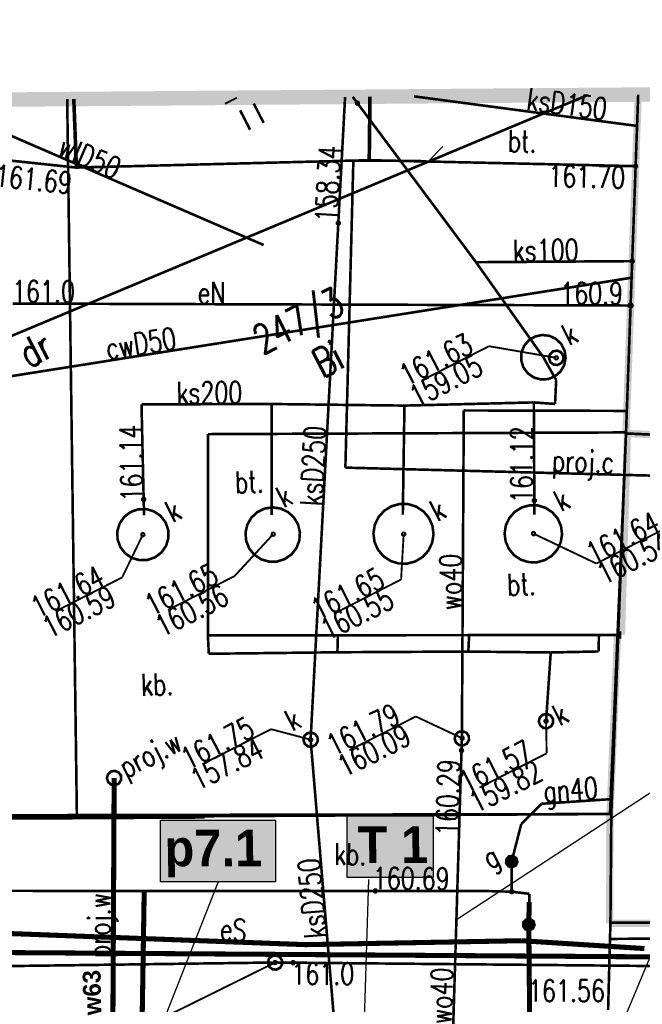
# Model space of a CAD drawing. Extents: x 0 to 7432618, y -40 to 5712028.
# Tile 79 of 165: x 7431281 to 7431302, y 5711664 to 5711698. Entities that reach past the tile are written whole.
import ezdxf
from ezdxf.enums import TextEntityAlignment as Align

# ---------------------------------------------------------------- set-up
doc = ezdxf.new("R2010")
doc.units = 0
doc.header["$MEASUREMENT"] = 0
for name, pattern in [('0', [1.5, 1, -0.5]), ('2218', [1, 0.5, -0.5]), ('3901', [0]), ('5102', [0])]:
    doc.linetypes.add(name, pattern=pattern)
for name, color, linetype in [('Dzialki', 7, 'Continuous'), ('EGBB_L_0', 7, 'Continuous'), ('Numery_dzialek', 7, 'Continuous'), ('OTK_E_T_3', 7, 'Continuous'), ('OTK_L_1', 7, 'Continuous'), ('OTK_L_2', 7, 'Continuous'), ('OTK_L_4', 7, 'Continuous'), ('OTO_L_0', 7, 'Continuous'), ('OTR_T_0', 7, 'Continuous'), ('OTZ_L_3', 7, 'Continuous'), ('P_SUCP_E_T_0', 7, 'Continuous'), ('P_SUCP_L_0', 7, 'Continuous'), ('P_SUL_L_1', 7, 'Continuous'), ('P_SUP_E_T_1', 7, 'Continuous'), ('P_SUP_T_0', 7, 'Continuous'), ('P_SUWP_E_T_0', 7, 'Continuous'), ('P_SUWP_L_0', 7, 'Continuous'), ('rysunek', 7, 'Continuous'), ('SUCP_E_T_0', 7, 'Continuous'), ('SUCP_L_0', 7, 'Continuous'), ('SUEP_E_T_0', 7, 'Continuous'), ('SUEP_L_0', 7, 'Continuous'), ('SUER_T_0', 7, 'Continuous'), ('SUG_E_T_4', 7, 'Continuous'), ('SUG_T_2', 7, 'Continuous'), ('SUGP_E_T_0', 7, 'Continuous'), ('SUGP_L_0', 7, 'Continuous'), ('SUGR_T_0', 7, 'Continuous'), ('SUK_E_T_4', 7, 'Continuous'), ('SUK_L_5', 7, 'Continuous'), ('SUK_T_3', 7, 'Continuous'), ('SUKP_E_T_0', 7, 'Continuous'), ('SUKP_L_0', 7, 'Continuous'), ('SUKR_T_0', 7, 'Continuous'), ('SUL_L_1', 7, 'Continuous'), ('SUP_E_T_1', 7, 'Continuous'), ('SUP_L_1', 7, 'Continuous'), ('SUP_T_0', 7, 'Continuous'), ('SUP_T_4', 7, 'Continuous'), ('SUTP_L_0', 7, 'Continuous'), ('SUTR_T_0', 7, 'Continuous'), ('SUWP_E_T_0', 7, 'Continuous'), ('SUWP_L_0', 7, 'Continuous'), ('SUWR_T_0', 7, 'Continuous'), ('Uzytki', 7, 'Continuous'), ('zakres', 7, 'Continuous')]:
    doc.layers.add(name, color=color, linetype=linetype)
doc.layers.add('woda przyłącze', color=140, linetype='Continuous', lineweight=50)
doc.layers.add('woda sieć', color=150, linetype='Continuous', lineweight=70)
doc.styles.add('25', font='GOTHIC.TTF', dxfattribs={"oblique": 8, "height": 0.35})
doc.styles.add('STYL_ARIAL', font='simplex', dxfattribs={"width": 0.75, "oblique": 0.1})

msp = doc.modelspace()

# ---------------------------------------------------------------- hatches: boundary and pattern name
at = {"layer": 'woda sieć', "linetype": 'ByBlock'}
for points in [[(7431289.47, 5711670.64), (7431285.505, 5711670.64), (7431285.505, 5711668.501), (7431289.47, 5711668.501)], [(7431294.915, 5711670.789), (7431291.95, 5711670.789), (7431291.95, 5711668.65), (7431294.915, 5711668.65)]]:
    msp.add_hatch(color=256, dxfattribs=at).paths.add_polyline_path(points)

# ---------------------------------------------------------------- linework, layer by layer
at = {"layer": 'Dzialki', "color": 18, "true_color": 0x000000, "const_width": 0.09}
for points in [[(7431301.574, 5711683.991), (7431301.066, 5711670.848)], [(7431309.833, 5711683.62), (7431301.574, 5711683.991)], [(7431280.122, 5711670.805), (7431301.066, 5711670.848)], [(7431301.066, 5711670.848), (7431301.036, 5711667.096)], [(7431301.036, 5711667.096), (7431329.05, 5711667.183)]]:
    msp.add_lwpolyline(points, dxfattribs=at)
at = {"layer": 'EGBB_L_0', "color": 18, "true_color": 0x000000, "const_width": 0.25}
for points in [[(7431301.995, 5711695.694), (7431301.575, 5711684.027)], [(7431301.575, 5711684.027), (7431301.623, 5711684.027)], [(7431301.623, 5711684.027), (7431301.622, 5711683.989)], [(7431301.417, 5711677.031), (7431301.622, 5711683.989)], [(7431301.622, 5711683.989), (7431309.824, 5711683.616)], [(7431301.281, 5711677.031), (7431301.021, 5711670.848)], [(7431301.281, 5711677.031), (7431301.417, 5711677.031)], [(7431301.021, 5711670.848), (7431301.01, 5711667.069)], [(7431301.01, 5711667.069), (7431316.637, 5711667.124)]]:
    msp.add_lwpolyline(points, dxfattribs=at)
at = {"layer": 'OTK_L_1', "color": 18, "true_color": 0x000000, "const_width": 0.125}
for points in [[(7431292.708, 5711693.428), (7431292.733, 5711695.621)], [(7431282.507, 5711695.541), (7431282.597, 5711693.173)]]:
    msp.add_lwpolyline(points, dxfattribs=at)
at = {"layer": 'OTK_L_2', "color": 18, "linetype": '0', "true_color": 0x000000, "const_width": 0.09}
msp.add_lwpolyline([(7431331.126, 5711666.705), (7431301.021, 5711666.535)], dxfattribs=at)
at = {"layer": 'OTK_L_4', "color": 18, "linetype": '0', "true_color": 0x000000, "const_width": 0.09}
for points in [[(7431301.995, 5711695.694), (7431301.906, 5711693.222)], [(7431282.597, 5711693.173), (7431282.507, 5711695.541)], [(7431292.733, 5711695.621), (7431292.708, 5711693.428)], [(7431282.597, 5711693.173), (7431279.856, 5711693.464)], [(7431282.597, 5711693.173), (7431279.856, 5711693.464)], [(7431292.708, 5711693.428), (7431282.597, 5711693.173)], [(7431301.906, 5711693.222), (7431292.708, 5711693.428)], [(7431301.906, 5711693.222), (7431292.708, 5711693.428)], [(7431301.575, 5711684.027), (7431301.906, 5711693.222)], [(7431287.137, 5711677.017), (7431287.142, 5711683.967)], [(7431287.137, 5711677.017), (7431287.142, 5711683.967)], [(7431287.142, 5711683.967), (7431301.575, 5711684.027)], [(7431287.142, 5711683.967), (7431292.469, 5711683.989)], [(7431292.469, 5711683.989), (7431301.575, 5711684.027)], [(7431301.575, 5711684.027), (7431301.281, 5711677.031)], [(7431301.281, 5711677.031), (7431287.137, 5711677.017)], [(7431301.281, 5711677.031), (7431287.137, 5711677.017)], [(7431301.021, 5711670.848), (7431301.281, 5711677.031)], [(7431287.023, 5711670.771), (7431301.021, 5711670.848)], [(7431301.036, 5711667.096), (7431301.066, 5711670.848)], [(7431280.024, 5711670.733), (7431282.923, 5711670.749)], [(7431282.923, 5711670.749), (7431287.023, 5711670.771)], [(7431301.021, 5711666.535), (7431301.036, 5711667.096)], [(7431300.956, 5711664.08), (7431301.021, 5711666.535)]]:
    msp.add_lwpolyline(points, dxfattribs=at)
at = {"layer": 'OTO_L_0', "color": 18, "linetype": '3901', "true_color": 0x000000, "const_width": 0.175}
msp.add_lwpolyline([(7431280.024, 5711670.733), (7431287.023, 5711670.771)], dxfattribs=at)
at = {"layer": 'OTR_T_0', "color": 18, "true_color": 0x000000, "const_width": 0.09}
msp.add_lwpolyline([(7431301.886, 5711693.262), (7431301.92, 5711693.264), (7431301.946, 5711693.242), (7431301.949, 5711693.208), (7431301.927, 5711693.182), (7431301.892, 5711693.179), (7431301.866, 5711693.201), (7431301.863, 5711693.236), (7431301.886, 5711693.262)], dxfattribs=at)
at = {"layer": 'OTZ_L_3', "color": 18, "linetype": '0', "true_color": 0x000000, "const_width": 0.09}
for points in [[(7431282.507, 5711695.541), (7431282.597, 5711693.173)], [(7431289.06, 5711694.719), (7431288.72, 5711695.387)], [(7431292.708, 5711693.428), (7431292.733, 5711695.621)], [(7431288.593, 5711694.481), (7431288.252, 5711695.149)], [(7431282.597, 5711693.173), (7431292.708, 5711693.428)]]:
    msp.add_lwpolyline(points, dxfattribs=at)
at = {"layer": 'P_SUCP_L_0', "color": 6, "linetype": '0', "true_color": 0xed00ed, "const_width": 0.09}
for points in [[(7431292.16, 5711693.415), (7431291.884, 5711682.811)], [(7431294.491, 5711693.401), (7431292.16, 5711693.415)], [(7431291.884, 5711682.811), (7431313.236, 5711682.254)]]:
    msp.add_lwpolyline(points, dxfattribs=at)
at = {"layer": 'P_SUL_L_1', "color": 18, "true_color": 0x000000, "const_width": 0.175}
msp.add_lwpolyline([(7431283.901, 5711672.091), (7431283.833, 5711659.206)], dxfattribs=at)
at = {"layer": 'P_SUP_T_0', "color": 5, "true_color": 0x0000ff, "const_width": 0.09}
msp.add_lwpolyline([(7431283.787, 5711672.313), (7431283.926, 5711672.339), (7431284.056, 5711672.286), (7431284.137, 5711672.171), (7431284.143, 5711672.031), (7431284.072, 5711671.909), (7431283.947, 5711671.845), (7431283.807, 5711671.859), (7431283.696, 5711671.947), (7431283.651, 5711672.08), (7431283.685, 5711672.217), (7431283.787, 5711672.313)], dxfattribs=at)
at = {"layer": 'P_SUWP_L_0', "color": 5, "linetype": '0', "true_color": 0x0000ff, "const_width": 0.09}
msp.add_lwpolyline([(7431283.833, 5711659.206), (7431283.901, 5711672.091)], dxfattribs=at)
at = {"layer": 'rysunek', "linetype": 'ByBlock'}
for points in [[(7431295.718, 5711667.202), (7431302.617, 5711671.714)], [(7431287.487, 5711668.501), (7431283.833, 5711659.206)], [(7431292.687, 5711668.592), (7431292.399, 5711659.285)], [(7431299.63, 5711659.269), (7431303.288, 5711668)]]:
    msp.add_lwpolyline(points, dxfattribs=at)
at = {"layer": 'rysunek', "linetype": 'ByBlock', "transparency": 33554676}
for points in [[(7431285.505, 5711670.64), (7431289.47, 5711670.64), (7431289.47, 5711668.501), (7431285.505, 5711668.501)], [(7431285.505, 5711670.64), (7431289.47, 5711670.64), (7431289.47, 5711668.501), (7431285.505, 5711668.501)], [(7431291.95, 5711670.789), (7431294.915, 5711670.789), (7431294.915, 5711668.65), (7431291.95, 5711668.65)], [(7431291.95, 5711670.789), (7431294.915, 5711670.789), (7431294.915, 5711668.65), (7431291.95, 5711668.65)]]:
    msp.add_lwpolyline(points, close=True, dxfattribs=at)
at = {"layer": 'SUCP_L_0', "color": 6, "true_color": 0xed00ed, "const_width": 0.09}
msp.add_lwpolyline([(7431270.567, 5711684.417), (7431301.768, 5711689.37)], dxfattribs=at)
at = {"layer": 'SUEP_L_0', "color": 1, "true_color": 0xff0000}
for q in [(7431295.249, 5711693.898), (7431295.47, 5711693.368)]:
    msp.add_line((7431294.72, 5711693.365), q, dxfattribs=at)
at = {"layer": 'SUEP_L_0', "color": 1, "linetype": '5102', "true_color": 0xff0000, "const_width": 0.09}
msp.add_lwpolyline([(7431272.03, 5711683.878), (7431300.256, 5711695.68)], dxfattribs=at)
at = {"layer": 'SUEP_L_0', "color": 1, "true_color": 0xff0000, "const_width": 0.09}
for points in [[(7431280.4, 5711688.477), (7431301.733, 5711688.41)], [(7431290.514, 5711666.336), (7431276.874, 5711666.849)], [(7431297.964, 5711666.473), (7431290.514, 5711666.336)], [(7431302.21, 5711666.201), (7431297.964, 5711666.473)]]:
    msp.add_lwpolyline(points, dxfattribs=at)
at = {"layer": 'SUER_T_0', "color": 1, "true_color": 0xff0000, "const_width": 0.09}
msp.add_lwpolyline([(7431301.705, 5711688.466), (7431301.752, 5711688.47), (7431301.789, 5711688.439), (7431301.793, 5711688.391), (7431301.761, 5711688.355), (7431301.714, 5711688.351), (7431301.677, 5711688.382), (7431301.674, 5711688.43), (7431301.705, 5711688.466)], dxfattribs=at)
at = {"layer": 'SUG_T_2', "color": 56, "true_color": 0x808000, "const_width": 0.09}
for points in [[(7431297.535, 5711669.386), (7431297.671, 5711669.402), (7431297.785, 5711669.328), (7431297.825, 5711669.197), (7431297.772, 5711669.071), (7431297.65, 5711669.009), (7431297.517, 5711669.04), (7431297.434, 5711669.149), (7431297.441, 5711669.285), (7431297.535, 5711669.386)], [(7431297.546, 5711669.363), (7431297.665, 5711669.378), (7431297.765, 5711669.313), (7431297.8, 5711669.198), (7431297.753, 5711669.088), (7431297.647, 5711669.034), (7431297.53, 5711669.061), (7431297.458, 5711669.156), (7431297.464, 5711669.276), (7431297.546, 5711669.363)], [(7431297.557, 5711669.341), (7431297.672, 5711669.35), (7431297.759, 5711669.275), (7431297.768, 5711669.161), (7431297.694, 5711669.074), (7431297.579, 5711669.065), (7431297.492, 5711669.139), (7431297.483, 5711669.254), (7431297.557, 5711669.341)], [(7431297.569, 5711669.319), (7431297.664, 5711669.326), (7431297.737, 5711669.264), (7431297.744, 5711669.169), (7431297.682, 5711669.096), (7431297.587, 5711669.088), (7431297.514, 5711669.151), (7431297.507, 5711669.246), (7431297.569, 5711669.319)], [(7431297.58, 5711669.296), (7431297.656, 5711669.302), (7431297.715, 5711669.253), (7431297.721, 5711669.176), (7431297.671, 5711669.118), (7431297.595, 5711669.112), (7431297.536, 5711669.162), (7431297.53, 5711669.238), (7431297.58, 5711669.296)], [(7431297.591, 5711669.274), (7431297.649, 5711669.279), (7431297.692, 5711669.241), (7431297.697, 5711669.184), (7431297.66, 5711669.141), (7431297.602, 5711669.136), (7431297.559, 5711669.173), (7431297.554, 5711669.231), (7431297.591, 5711669.274)], [(7431297.603, 5711669.252), (7431297.641, 5711669.255), (7431297.67, 5711669.23), (7431297.673, 5711669.192), (7431297.648, 5711669.163), (7431297.61, 5711669.16), (7431297.581, 5711669.185), (7431297.578, 5711669.223), (7431297.603, 5711669.252)], [(7431297.614, 5711669.23), (7431297.633, 5711669.231), (7431297.648, 5711669.219), (7431297.649, 5711669.2), (7431297.637, 5711669.185), (7431297.618, 5711669.184), (7431297.603, 5711669.196), (7431297.602, 5711669.215), (7431297.614, 5711669.23)], [(7431297.622, 5711669.214), (7431297.628, 5711669.214), (7431297.632, 5711669.211), (7431297.632, 5711669.205), (7431297.629, 5711669.201), (7431297.623, 5711669.2), (7431297.619, 5711669.204), (7431297.619, 5711669.21), (7431297.622, 5711669.214)], [(7431298.125, 5711667.207), (7431298.261, 5711667.224), (7431298.376, 5711667.149), (7431298.416, 5711667.018), (7431298.362, 5711666.892), (7431298.24, 5711666.83), (7431298.107, 5711666.861), (7431298.025, 5711666.97), (7431298.032, 5711667.107), (7431298.125, 5711667.207)], [(7431298.136, 5711667.185), (7431298.255, 5711667.199), (7431298.356, 5711667.134), (7431298.391, 5711667.02), (7431298.344, 5711666.909), (7431298.237, 5711666.855), (7431298.121, 5711666.882), (7431298.049, 5711666.978), (7431298.055, 5711667.097), (7431298.136, 5711667.185)], [(7431298.148, 5711667.162), (7431298.262, 5711667.171), (7431298.35, 5711667.097), (7431298.359, 5711666.982), (7431298.284, 5711666.895), (7431298.17, 5711666.886), (7431298.082, 5711666.961), (7431298.073, 5711667.075), (7431298.148, 5711667.162)], [(7431298.159, 5711667.14), (7431298.255, 5711667.148), (7431298.327, 5711667.085), (7431298.335, 5711666.99), (7431298.273, 5711666.917), (7431298.177, 5711666.91), (7431298.105, 5711666.972), (7431298.097, 5711667.067), (7431298.159, 5711667.14)], [(7431298.171, 5711667.118), (7431298.247, 5711667.124), (7431298.305, 5711667.074), (7431298.311, 5711666.998), (7431298.261, 5711666.94), (7431298.185, 5711666.934), (7431298.127, 5711666.983), (7431298.121, 5711667.06), (7431298.171, 5711667.118)], [(7431298.182, 5711667.096), (7431298.239, 5711667.1), (7431298.283, 5711667.063), (7431298.287, 5711667.006), (7431298.25, 5711666.962), (7431298.193, 5711666.957), (7431298.149, 5711666.995), (7431298.145, 5711667.052), (7431298.182, 5711667.096)], [(7431298.193, 5711667.073), (7431298.231, 5711667.076), (7431298.26, 5711667.051), (7431298.264, 5711667.013), (7431298.239, 5711666.984), (7431298.2, 5711666.981), (7431298.171, 5711667.006), (7431298.168, 5711667.044), (7431298.193, 5711667.073)], [(7431298.205, 5711667.051), (7431298.224, 5711667.053), (7431298.238, 5711667.04), (7431298.24, 5711667.021), (7431298.227, 5711667.006), (7431298.208, 5711667.005), (7431298.194, 5711667.017), (7431298.192, 5711667.036), (7431298.205, 5711667.051)], [(7431298.213, 5711667.035), (7431298.218, 5711667.036), (7431298.222, 5711667.032), (7431298.223, 5711667.027), (7431298.219, 5711667.022), (7431298.214, 5711667.022), (7431298.21, 5711667.026), (7431298.209, 5711667.031), (7431298.213, 5711667.035)]]:
    msp.add_lwpolyline(points, dxfattribs=at)
at = {"layer": 'SUGP_L_0', "color": 56, "true_color": 0x808000, "const_width": 0.09}
for points in [[(7431297.956, 5711670.498), (7431298.652, 5711671.201)], [(7431298.652, 5711671.201), (7431301.042, 5711671.361)], [(7431297.625, 5711669.207), (7431297.956, 5711670.498)], [(7431297.628, 5711668.165), (7431297.625, 5711669.207)], [(7431263.807, 5711668.195), (7431284.938, 5711668.194)], [(7431284.938, 5711668.194), (7431284.728, 5711655.049)], [(7431284.938, 5711668.194), (7431288.76, 5711668.193)], [(7431288.76, 5711668.193), (7431296.615, 5711668.191)], [(7431296.615, 5711668.191), (7431297.628, 5711668.165)], [(7431297.628, 5711668.165), (7431298.241, 5711668.091)], [(7431298.241, 5711668.091), (7431298.234, 5711667.808)], [(7431298.234, 5711667.808), (7431298.216, 5711667.029)], [(7431298.216, 5711667.029), (7431298.254, 5711663.219)]]:
    msp.add_lwpolyline(points, dxfattribs=at)
at = {"layer": 'SUGR_T_0', "color": 56, "true_color": 0x808000, "const_width": 0.065}
for points in [[(7431292.891, 5711668.248), (7431292.938, 5711668.251), (7431292.975, 5711668.22), (7431292.979, 5711668.173), (7431292.947, 5711668.136), (7431292.9, 5711668.132), (7431292.863, 5711668.164), (7431292.86, 5711668.211), (7431292.891, 5711668.248)], [(7431297.599, 5711668.221), (7431297.647, 5711668.225), (7431297.683, 5711668.194), (7431297.687, 5711668.146), (7431297.656, 5711668.11), (7431297.608, 5711668.106), (7431297.572, 5711668.137), (7431297.568, 5711668.185), (7431297.599, 5711668.221)]]:
    msp.add_lwpolyline(points, dxfattribs=at)
at = {"layer": 'SUK_L_5', "color": 36, "true_color": 0x803300, "const_width": 0.09}
for points in [[(7431284.51, 5711679.694), (7431284.281, 5711679.851), (7431284.111, 5711680.072), (7431284.018, 5711680.334), (7431284.01, 5711680.612), (7431284.089, 5711680.879), (7431284.247, 5711681.109), (7431284.467, 5711681.278), (7431284.729, 5711681.371), (7431285.008, 5711681.379), (7431285.274, 5711681.3), (7431285.504, 5711681.143), (7431285.674, 5711680.922), (7431285.767, 5711680.66), (7431285.774, 5711680.382), (7431285.695, 5711680.115), (7431285.538, 5711679.885), (7431285.317, 5711679.716), (7431285.055, 5711679.623), (7431284.777, 5711679.615), (7431284.51, 5711679.694)], [(7431288.971, 5711679.647), (7431288.738, 5711679.804), (7431288.562, 5711680.023), (7431288.459, 5711680.284), (7431288.436, 5711680.564), (7431288.498, 5711680.838), (7431288.637, 5711681.081), (7431288.842, 5711681.273), (7431289.094, 5711681.396), (7431289.371, 5711681.439), (7431289.649, 5711681.399), (7431289.902, 5711681.278), (7431290.109, 5711681.088), (7431290.251, 5711680.846), (7431290.314, 5711680.572), (7431290.295, 5711680.292), (7431290.193, 5711680.031), (7431290.019, 5711679.81), (7431289.788, 5711679.651), (7431289.52, 5711679.567), (7431289.24, 5711679.566), (7431288.971, 5711679.647)], [(7431293.444, 5711679.588), (7431293.198, 5711679.751), (7431293.008, 5711679.978), (7431292.89, 5711680.248), (7431292.852, 5711680.541), (7431292.899, 5711680.833), (7431293.026, 5711681.1), (7431293.223, 5711681.32), (7431293.474, 5711681.476), (7431293.759, 5711681.555), (7431294.054, 5711681.55), (7431294.336, 5711681.463), (7431294.582, 5711681.299), (7431294.772, 5711681.073), (7431294.891, 5711680.802), (7431294.928, 5711680.509), (7431294.881, 5711680.217), (7431294.755, 5711679.95), (7431294.558, 5711679.73), (7431294.306, 5711679.574), (7431294.022, 5711679.495), (7431293.726, 5711679.5), (7431293.444, 5711679.588)], [(7431297.947, 5711679.63), (7431297.712, 5711679.786), (7431297.531, 5711680.002), (7431297.417, 5711680.261), (7431297.382, 5711680.541), (7431297.426, 5711680.82), (7431297.548, 5711681.075), (7431297.736, 5711681.286), (7431297.976, 5711681.435), (7431298.248, 5711681.51), (7431298.53, 5711681.505), (7431298.8, 5711681.422), (7431299.035, 5711681.265), (7431299.217, 5711681.049), (7431299.33, 5711680.79), (7431299.366, 5711680.51), (7431299.321, 5711680.231), (7431299.2, 5711679.976), (7431299.012, 5711679.766), (7431298.771, 5711679.617), (7431298.499, 5711679.541), (7431298.217, 5711679.546), (7431297.947, 5711679.63)]]:
    msp.add_lwpolyline(points, dxfattribs=at)
at = {"layer": 'SUK_T_3', "color": 36, "true_color": 0x803300, "const_width": 0.09}
for points in [[(7431298.701, 5711674.278), (7431298.839, 5711674.304), (7431298.97, 5711674.251), (7431299.051, 5711674.136), (7431299.057, 5711673.995), (7431298.986, 5711673.874), (7431298.86, 5711673.81), (7431298.72, 5711673.824), (7431298.61, 5711673.911), (7431298.564, 5711674.045), (7431298.598, 5711674.181), (7431298.701, 5711674.278)], [(7431290.571, 5711673.639), (7431290.709, 5711673.665), (7431290.84, 5711673.612), (7431290.921, 5711673.496), (7431290.927, 5711673.356), (7431290.856, 5711673.234), (7431290.731, 5711673.17), (7431290.59, 5711673.184), (7431290.48, 5711673.272), (7431290.435, 5711673.405), (7431290.468, 5711673.542), (7431290.571, 5711673.639)]]:
    msp.add_lwpolyline(points, dxfattribs=at)
at = {"layer": 'SUKP_L_0', "color": 36, "true_color": 0x803300, "const_width": 0.09}
for points in [[(7431294.256, 5711695.633), (7431301.956, 5711694.611)], [(7431291.874, 5711695.614), (7431290.684, 5711673.416)], [(7431296.395, 5711689.905), (7431292.138, 5711695.616)], [(7431296.395, 5711689.905), (7431301.788, 5711689.942)], [(7431298.719, 5711686.622), (7431296.395, 5711689.905)], [(7431299.163, 5711685.838), (7431298.719, 5711686.622)], [(7431299.124, 5711685.01), (7431299.163, 5711685.838)], [(7431284.845, 5711684.996), (7431289.339, 5711685.008)], [(7431284.845, 5711684.996), (7431284.932, 5711681.168)], [(7431289.339, 5711685.008), (7431289.341, 5711681.17)], [(7431289.339, 5711685.008), (7431293.924, 5711684.953)], [(7431293.924, 5711684.953), (7431293.867, 5711681.187)], [(7431293.924, 5711684.953), (7431298.391, 5711685.063)], [(7431298.391, 5711685.063), (7431299.124, 5711685.01)], [(7431298.391, 5711685.063), (7431298.411, 5711681.19)], [(7431287.137, 5711677.017), (7431287.169, 5711676.382)], [(7431291.609, 5711676.434), (7431291.626, 5711677.021)], [(7431296.13, 5711676.459), (7431296.157, 5711677.026)], [(7431300.638, 5711677.03), (7431300.629, 5711676.462)], [(7431287.169, 5711676.382), (7431291.609, 5711676.434)], [(7431296.13, 5711676.459), (7431291.609, 5711676.434)], [(7431298.975, 5711676.427), (7431296.13, 5711676.459)], [(7431298.814, 5711674.055), (7431298.975, 5711676.427)], [(7431300.629, 5711676.462), (7431298.975, 5711676.427)], [(7431290.684, 5711673.416), (7431291.722, 5711661.014)]]:
    msp.add_lwpolyline(points, dxfattribs=at)
at = {"layer": 'SUKR_T_0', "color": 36, "true_color": 0x803300, "const_width": 0.065}
for points in [[(7431287.73, 5711695.379), (7431288.135, 5711695.585)], [(7431292.272, 5711695.454), (7431292.32, 5711695.458), (7431292.356, 5711695.427), (7431292.36, 5711695.379), (7431292.329, 5711695.343), (7431292.281, 5711695.339), (7431292.245, 5711695.37), (7431292.241, 5711695.418), (7431292.272, 5711695.454)], [(7431291.612, 5711691.312), (7431291.66, 5711691.316), (7431291.696, 5711691.285), (7431291.7, 5711691.237), (7431291.669, 5711691.201), (7431291.621, 5711691.197), (7431291.585, 5711691.228), (7431291.581, 5711691.276), (7431291.612, 5711691.312)], [(7431301.76, 5711689.997), (7431301.807, 5711690.001), (7431301.844, 5711689.97), (7431301.848, 5711689.922), (7431301.817, 5711689.886), (7431301.769, 5711689.882), (7431301.732, 5711689.913), (7431301.729, 5711689.961), (7431301.76, 5711689.997)], [(7431294.522, 5711685.822), (7431296.843, 5711687.005)], [(7431299.166, 5711686.603), (7431296.843, 5711687.005)], [(7431299.138, 5711686.658), (7431299.185, 5711686.662), (7431299.222, 5711686.631), (7431299.226, 5711686.583), (7431299.194, 5711686.547), (7431299.147, 5711686.543), (7431299.11, 5711686.574), (7431299.107, 5711686.622), (7431299.138, 5711686.658)], [(7431284.891, 5711681.771), (7431284.939, 5711681.775), (7431284.975, 5711681.744), (7431284.979, 5711681.696), (7431284.948, 5711681.659), (7431284.9, 5711681.656), (7431284.864, 5711681.687), (7431284.86, 5711681.734), (7431284.891, 5711681.771)], [(7431298.38, 5711681.734), (7431298.428, 5711681.738), (7431298.464, 5711681.707), (7431298.468, 5711681.659), (7431298.437, 5711681.623), (7431298.389, 5711681.619), (7431298.353, 5711681.65), (7431298.349, 5711681.698), (7431298.38, 5711681.734)], [(7431300.55, 5711679.499), (7431302.896, 5711680.694)], [(7431284.892, 5711680.497), (7431284.176, 5711679.019)], [(7431284.864, 5711680.553), (7431284.912, 5711680.557), (7431284.948, 5711680.525), (7431284.952, 5711680.478), (7431284.921, 5711680.441), (7431284.873, 5711680.438), (7431284.837, 5711680.469), (7431284.833, 5711680.516), (7431284.864, 5711680.553)], [(7431289.391, 5711680.511), (7431288.059, 5711679.066)], [(7431289.363, 5711680.567), (7431289.411, 5711680.571), (7431289.447, 5711680.539), (7431289.451, 5711680.492), (7431289.42, 5711680.455), (7431289.372, 5711680.452), (7431289.336, 5711680.483), (7431289.332, 5711680.53), (7431289.363, 5711680.567)], [(7431293.897, 5711680.512), (7431293.808, 5711678.947)], [(7431293.869, 5711680.567), (7431293.916, 5711680.571), (7431293.953, 5711680.54), (7431293.956, 5711680.492), (7431293.925, 5711680.456), (7431293.878, 5711680.452), (7431293.841, 5711680.483), (7431293.838, 5711680.531), (7431293.869, 5711680.567)], [(7431298.354, 5711680.586), (7431298.402, 5711680.59), (7431298.438, 5711680.559), (7431298.442, 5711680.511), (7431298.411, 5711680.474), (7431298.363, 5711680.471), (7431298.327, 5711680.502), (7431298.323, 5711680.549), (7431298.354, 5711680.586)], [(7431298.383, 5711680.53), (7431300.55, 5711679.499)], [(7431281.878, 5711677.849), (7431284.176, 5711679.019)], [(7431285.761, 5711677.895), (7431288.059, 5711679.066)], [(7431291.486, 5711677.764), (7431293.808, 5711678.947)], [(7431298.786, 5711674.111), (7431298.833, 5711674.115), (7431298.87, 5711674.084), (7431298.874, 5711674.036), (7431298.842, 5711674), (7431298.795, 5711673.996), (7431298.758, 5711674.027), (7431298.755, 5711674.075), (7431298.786, 5711674.111)], [(7431298.814, 5711674.055), (7431298.835, 5711672.944)], [(7431286.948, 5711672.571), (7431289.318, 5711673.778)], [(7431290.685, 5711673.416), (7431289.318, 5711673.778)], [(7431290.656, 5711673.472), (7431290.704, 5711673.475), (7431290.74, 5711673.444), (7431290.744, 5711673.397), (7431290.713, 5711673.36), (7431290.665, 5711673.356), (7431290.629, 5711673.387), (7431290.625, 5711673.435), (7431290.656, 5711673.472)], [(7431296.514, 5711671.761), (7431298.835, 5711672.944)]]:
    msp.add_lwpolyline(points, dxfattribs=at)
at = {"layer": 'SUL_L_1', "color": 18, "true_color": 0x000000, "const_width": 0.175}
for points in [[(7431284.938, 5711668.194), (7431284.728, 5711655.049)], [(7431298.216, 5711667.029), (7431298.234, 5711667.808)], [(7431298.254, 5711663.219), (7431298.216, 5711667.029)], [(7431276.874, 5711666.849), (7431290.514, 5711666.336)], [(7431290.514, 5711666.336), (7431297.964, 5711666.473)], [(7431297.964, 5711666.473), (7431302.21, 5711666.201)], [(7431276.422, 5711666.088), (7431303.421, 5711665.908)]]:
    msp.add_lwpolyline(points, dxfattribs=at)
at = {"layer": 'SUP_L_1', "color": 36, "true_color": 0x803300, "const_width": 0.09}
msp.add_lwpolyline([(7431298.387, 5711685.926), (7431298.179, 5711686.071), (7431298.029, 5711686.276), (7431297.955, 5711686.518), (7431297.962, 5711686.772), (7431298.052, 5711687.009), (7431298.214, 5711687.205), (7431298.431, 5711687.337), (7431298.679, 5711687.392), (7431298.931, 5711687.363), (7431299.16, 5711687.254), (7431299.341, 5711687.076), (7431299.455, 5711686.849), (7431299.489, 5711686.598), (7431299.44, 5711686.349), (7431299.312, 5711686.13), (7431299.12, 5711685.963), (7431298.885, 5711685.869), (7431298.631, 5711685.856), (7431298.387, 5711685.926)], dxfattribs=at)
at = {"layer": 'SUP_T_0', "color": 5, "true_color": 0x0000ff, "const_width": 0.09}
msp.add_lwpolyline([(7431295.794, 5711673.684), (7431295.932, 5711673.71), (7431296.063, 5711673.657), (7431296.144, 5711673.541), (7431296.15, 5711673.401), (7431296.079, 5711673.279), (7431295.953, 5711673.215), (7431295.813, 5711673.229), (7431295.703, 5711673.317), (7431295.657, 5711673.45), (7431295.691, 5711673.587), (7431295.794, 5711673.684)], dxfattribs=at)
at = {"layer": 'SUP_T_0', "color": 30, "true_color": 0xff9100, "const_width": 0.09}
msp.add_lwpolyline([(7431289.345, 5711665.942), (7431289.484, 5711665.968), (7431289.614, 5711665.915), (7431289.695, 5711665.8), (7431289.701, 5711665.66), (7431289.63, 5711665.538), (7431289.505, 5711665.474), (7431289.365, 5711665.488), (7431289.254, 5711665.576), (7431289.209, 5711665.709), (7431289.243, 5711665.846), (7431289.345, 5711665.942)], dxfattribs=at)
at = {"layer": 'SUP_T_4', "color": 18, "true_color": 0x000000, "const_width": 0.09}
msp.add_lwpolyline([(7431299.053, 5711686.825), (7431299.191, 5711686.852), (7431299.322, 5711686.799), (7431299.403, 5711686.683), (7431299.409, 5711686.543), (7431299.338, 5711686.421), (7431299.212, 5711686.357), (7431299.072, 5711686.371), (7431298.962, 5711686.459), (7431298.916, 5711686.592), (7431298.95, 5711686.729), (7431299.053, 5711686.825)], dxfattribs=at)
at = {"layer": 'SUTP_L_0', "color": 30, "true_color": 0xff9100, "const_width": 0.09}
for points in [[(7431303.421, 5711665.908), (7431276.422, 5711666.088)], [(7431289.459, 5711665.72), (7431278.579, 5711665.574)], [(7431320.199, 5711665.434), (7431289.459, 5711665.72)]]:
    msp.add_lwpolyline(points, dxfattribs=at)
at = {"layer": 'SUTR_T_0', "color": 30, "true_color": 0xff9100, "const_width": 0.065}
for points in [[(7431289.43, 5711665.775), (7431289.478, 5711665.779), (7431289.514, 5711665.748), (7431289.518, 5711665.7), (7431289.487, 5711665.664), (7431289.439, 5711665.66), (7431289.403, 5711665.691), (7431289.399, 5711665.739), (7431289.43, 5711665.775)], [(7431290.052, 5711665.77), (7431290.1, 5711665.773), (7431290.136, 5711665.742), (7431290.14, 5711665.694), (7431290.109, 5711665.658), (7431290.061, 5711665.654), (7431290.025, 5711665.685), (7431290.021, 5711665.733), (7431290.052, 5711665.77)], [(7431289.459, 5711665.72), (7431284.048, 5711663.047)]]:
    msp.add_lwpolyline(points, dxfattribs=at)
at = {"layer": 'SUWP_L_0', "color": 5, "true_color": 0x0000ff, "const_width": 0.09}
for points in [[(7431277.501, 5711695.501), (7431289.062, 5711690.499)], [(7431295.907, 5711673.461), (7431295.973, 5711684.785)], [(7431295.973, 5711684.785), (7431301.602, 5711684.77)], [(7431295.828, 5711670.837), (7431295.907, 5711673.461)], [(7431295.471, 5711659.008), (7431295.828, 5711670.837)]]:
    msp.add_lwpolyline(points, dxfattribs=at)
at = {"layer": 'SUWR_T_0', "color": 5, "true_color": 0x0000ff, "const_width": 0.065}
for points in [[(7431292.02, 5711673.046), (7431294.317, 5711674.216)], [(7431295.916, 5711673.465), (7431294.317, 5711674.216)], [(7431295.888, 5711673.521), (7431295.935, 5711673.525), (7431295.972, 5711673.494), (7431295.976, 5711673.446), (7431295.944, 5711673.41), (7431295.897, 5711673.406), (7431295.86, 5711673.437), (7431295.857, 5711673.485), (7431295.888, 5711673.521)], [(7431295.866, 5711673.099), (7431295.914, 5711673.103), (7431295.95, 5711673.071), (7431295.954, 5711673.024), (7431295.923, 5711672.987), (7431295.875, 5711672.984), (7431295.839, 5711673.015), (7431295.835, 5711673.062), (7431295.866, 5711673.099)]]:
    msp.add_lwpolyline(points, dxfattribs=at)
at = {"layer": 'Uzytki', "color": 96, "linetype": '2218', "true_color": 0x008000, "const_width": 0.09}
for points in [[(7431282.279, 5711695.539), (7431282.613, 5711670.806)], [(7431301.066, 5711670.848), (7431301.574, 5711683.991)], [(7431301.574, 5711683.991), (7431309.833, 5711683.62)], [(7431282.613, 5711670.806), (7431301.066, 5711670.848)], [(7431301.066, 5711670.848), (7431301.036, 5711667.096)], [(7431280.122, 5711670.805), (7431282.613, 5711670.806)], [(7431301.036, 5711667.096), (7431329.05, 5711667.183)]]:
    msp.add_lwpolyline(points, dxfattribs=at)
at = {"layer": 'zakres', "color": 18, "linetype": '0', "true_color": 0x000000, "const_width": 0.5}
msp.add_lwpolyline([(7431170.861, 5711694.664), (7431172.664, 5711623.536), (7431599.413, 5711624.947), (7431599.511, 5711698.029), (7431170.861, 5711694.664)], dxfattribs=at)

# ---------------------------------------------------------------- texts
at = {"layer": 'Numery_dzialek', "color": 18, "true_color": 0x000000, "style": 'STYL_ARIAL', "width": 0.75}
msp.add_text('247/3', height=1, rotation=27, dxfattribs=at).set_placement((7431288.571, 5711687.589), align=Align.TOP_LEFT)
at = {"layer": 'OTK_E_T_3', "color": 18, "true_color": 0x000000, "style": 'STYL_ARIAL', "width": 0.75}
for s, rotation, p in [('bt.', 358.7114, (7431297.992, 5711694.086)), ('bt.', 1.854, (7431288.566, 5711682.32)), ('bt.', 1.854, (7431297.965, 5711678.783)), ('kb.', 1.8552, (7431285.388, 5711675.325)), ('kb.', 359.5713, (7431292.056, 5711669.464))]:
    msp.add_text(s, height=0.75, rotation=rotation, dxfattribs=at).set_placement(p, align=Align.MIDDLE_CENTER)
at = {"layer": 'OTR_T_0', "color": 18, "true_color": 0x000000, "style": 'STYL_ARIAL', "width": 0.75}
msp.add_text('161.69', height=0.75, rotation=354.1225, dxfattribs=at).set_placement((7431279.837, 5711693.278), align=Align.TOP_LEFT)
msp.add_text('161.70', height=0.75, rotation=358.7738, dxfattribs=at).set_placement((7431301.553, 5711693.206), align=Align.TOP_RIGHT)
msp.add_text('161.56', height=0.75, dxfattribs=at).set_placement((7431298.195, 5711664.145), align=Align.BOTTOM_LEFT)
at = {"layer": 'P_SUCP_E_T_0', "color": 6, "true_color": 0xed00ed, "style": 'STYL_ARIAL', "width": 0.75}
msp.add_text('proj.c', height=0.75, rotation=358.144, dxfattribs=at).set_placement((7431300.095, 5711683.025), align=Align.MIDDLE_CENTER)
at = {"layer": 'P_SUP_E_T_1', "color": 5, "true_color": 0x0000ff, "style": 'STYL_ARIAL', "width": 0.75}
msp.add_text('proj.w', height=0.75, rotation=27, dxfattribs=at).set_placement((7431284.417, 5711671.871), align=Align.BOTTOM_LEFT)
at = {"layer": 'P_SUWP_E_T_0', "color": 5, "true_color": 0x0000ff, "style": 'STYL_ARIAL', "width": 0.75}
msp.add_text('proj.w', height=0.75, rotation=89.6992, dxfattribs=at).set_placement((7431283.389, 5711666.999), align=Align.MIDDLE_CENTER)
at = {"layer": 'SUCP_E_T_0', "color": 6, "true_color": 0xed00ed, "style": 'STYL_ARIAL', "width": 0.75}
msp.add_text('cwD50', height=0.75, rotation=9.0205, dxfattribs=at).set_placement((7431284.824, 5711687.104), align=Align.MIDDLE_CENTER)
at = {"layer": 'SUEP_E_T_0', "color": 1, "true_color": 0xff0000, "style": 'STYL_ARIAL', "width": 0.75}
for s, rotation, p in [('eN', 359.8203, (7431287.269, 5711688.847)), ('eS', 357.8435, (7431288.017, 5711666.849))]:
    msp.add_text(s, height=0.75, rotation=rotation, dxfattribs=at).set_placement(p, align=Align.MIDDLE_CENTER)
at = {"layer": 'SUER_T_0', "color": 1, "true_color": 0xff0000, "style": 'STYL_ARIAL', "width": 0.75}
msp.add_text('161.0', height=0.75, rotation=359.8203, dxfattribs=at).set_placement((7431280.378, 5711688.898), align=Align.MIDDLE_LEFT)
msp.add_text('160.9', height=0.75, rotation=359.8402, dxfattribs=at).set_placement((7431301.474, 5711688.827), align=Align.MIDDLE_RIGHT)
at = {"layer": 'SUG_E_T_4', "color": 56, "true_color": 0x808000, "style": 'STYL_ARIAL', "width": 0.75}
msp.add_text('g', height=0.75, rotation=27, dxfattribs=at).set_placement((7431297.38, 5711668.935), align=Align.BOTTOM_RIGHT)
at = {"layer": 'SUGP_E_T_0', "color": 56, "true_color": 0x808000, "style": 'STYL_ARIAL', "width": 0.75}
msp.add_text('gn40', height=0.75, rotation=3.8216, dxfattribs=at).set_placement((7431299.661, 5711671.694), align=Align.MIDDLE_CENTER)
at = {"layer": 'SUGR_T_0', "color": 56, "true_color": 0x808000, "style": 'STYL_ARIAL', "width": 0.75}
msp.add_text('160.69', height=0.75, rotation=359.5256, dxfattribs=at).set_placement((7431292.834, 5711668.632), align=Align.MIDDLE_LEFT)
at = {"layer": 'SUK_E_T_4', "color": 36, "true_color": 0x803300, "style": 'STYL_ARIAL', "width": 0.75}
for p in [(7431289.854, 5711681.197), (7431299.434, 5711681.07), (7431286.021, 5711680.7), (7431295.159, 5711680.731), (7431299.387, 5711673.675), (7431290.153, 5711673.486)]:
    msp.add_text('k', height=0.75, rotation=27, dxfattribs=at).set_placement(p, align=Align.BOTTOM_LEFT)
at = {"layer": 'SUKP_E_T_0', "color": 36, "true_color": 0x803300, "style": 'STYL_ARIAL', "width": 0.75}
for s, rotation, p in [('ksD150', 352.4424, (7431299.538, 5711695.369)), ('ks200', 0.2951, (7431287.189, 5711685.403)), ('ksD250', 86.9314, (7431290.771, 5711682.87)), ('ksD250', 94.779, (7431290.73, 5711667.933))]:
    msp.add_text(s, height=0.75, rotation=rotation, dxfattribs=at).set_placement(p, align=Align.MIDDLE_CENTER)
msp.add_text('ks100', height=0.75, rotation=0.559, dxfattribs=at).set_placement((7431297.669, 5711690.306), align=Align.MIDDLE_LEFT)
at = {"layer": 'SUKR_T_0', "color": 36, "true_color": 0x803300, "style": 'STYL_ARIAL', "width": 0.75}
for s, rotation, p in [('158.34', 86.9314, (7431291.215, 5711691.289)), ('161.14', 91.305, (7431284.518, 5711681.639)), ('161.12', 90.3026, (7431297.976, 5711681.588))]:
    msp.add_text(s, height=0.75, rotation=rotation, dxfattribs=at).set_placement(p, align=Align.MIDDLE_LEFT)
for s, p in [('161.63', (7431293.659, 5711686.275)), ('159.05', (7431294.001, 5711685.542)), ('161.64', (7431300.11, 5711680.121)), ('160.54', (7431300.477, 5711679.412)), ('161.65', (7431284.866, 5711678.333)), ('161.64', (7431280.935, 5711678.252)), ('161.65', (7431290.604, 5711678.187)), ('160.59', (7431281.329, 5711677.56)), ('160.56', (7431285.221, 5711677.602)), ('160.55', (7431290.934, 5711677.487)), ('161.75', (7431286.111, 5711673.031)), ('157.84', (7431286.445, 5711672.31)), ('161.57', (7431295.717, 5711672.223)), ('159.82', (7431296.065, 5711671.524))]:
    msp.add_text(s, height=0.75, rotation=27, dxfattribs=at).set_placement(p, align=Align.TOP_LEFT)
at = {"layer": 'SUP_E_T_1', "color": 18, "true_color": 0x000000, "style": 'STYL_ARIAL', "width": 0.75}
msp.add_text('k', height=0.75, rotation=27, dxfattribs=at).set_placement((7431299.711, 5711686.804), align=Align.BOTTOM_LEFT)
at = {"layer": 'SUTR_T_0', "color": 30, "true_color": 0xff9100, "style": 'STYL_ARIAL', "width": 0.75}
msp.add_text('161.0', height=0.75, rotation=359.93, dxfattribs=at).set_placement((7431290.019, 5711665.331), align=Align.MIDDLE_LEFT)
at = {"layer": 'SUWP_E_T_0', "color": 5, "true_color": 0x0000ff, "style": 'STYL_ARIAL', "width": 0.75}
for s, rotation, p in [('wlD50', 336.6023, (7431283.06, 5711693.53)), ('wo40', 89.6656, (7431295.516, 5711678.86)), ('wo40', 88.2725, (7431295.198, 5711664.57))]:
    msp.add_text(s, height=0.75, rotation=rotation, dxfattribs=at).set_placement(p, align=Align.MIDDLE_CENTER)
at = {"layer": 'SUWR_T_0', "color": 5, "true_color": 0x0000ff, "style": 'STYL_ARIAL', "width": 0.75}
for s, p in [('161.79', (7431291.143, 5711673.495)), ('160.09', (7431291.518, 5711672.77))]:
    msp.add_text(s, height=0.75, rotation=27, dxfattribs=at).set_placement(p, align=Align.TOP_LEFT)
msp.add_text('160.29', height=0.75, rotation=88.2725, dxfattribs=at).set_placement((7431295.463, 5711672.741), align=Align.MIDDLE_RIGHT)
at = {"layer": 'Uzytki', "color": 96, "true_color": 0x008000, "style": 'STYL_ARIAL', "width": 0.75}
for s, p in [('dr', (7431281.542, 5711686.187)), ('Bi', (7431291.641, 5711685.829))]:
    msp.add_text(s, height=1, rotation=27, dxfattribs=at).set_placement(p, align=Align.BOTTOM_CENTER)
at = {"layer": 'woda przyłącze', "color": 0, "char_height": 1.26, "attachment_point": 1, "style": '25'}
for s, insert in [('\\fCentury Gothic|b1|i0;\\Q-1;p7.1', (7431285.648, 5711670.305)), ('\\fCentury Gothic|b1|i0;\\Q-1;T 1', (7431292.32, 5711670.421))]:
    msp.add_mtext_dynamic_manual_height_columns(s, width=15.63873, gutter_width=5, heights=[0], dxfattribs=dict(at, insert=insert))
at = {"layer": 'woda przyłącze', "insert": (7431282.839, 5711663.9), "char_height": 0.6174, "attachment_point": 1, "rotation": 91.0398, "style": '25'}
msp.add_mtext_dynamic_manual_height_columns('\\fCentury Gothic|b1|i0;\\Q-1;w63', width=7.66298, gutter_width=5, heights=[0], dxfattribs=at)

doc.saveas('drawing.dxf')
